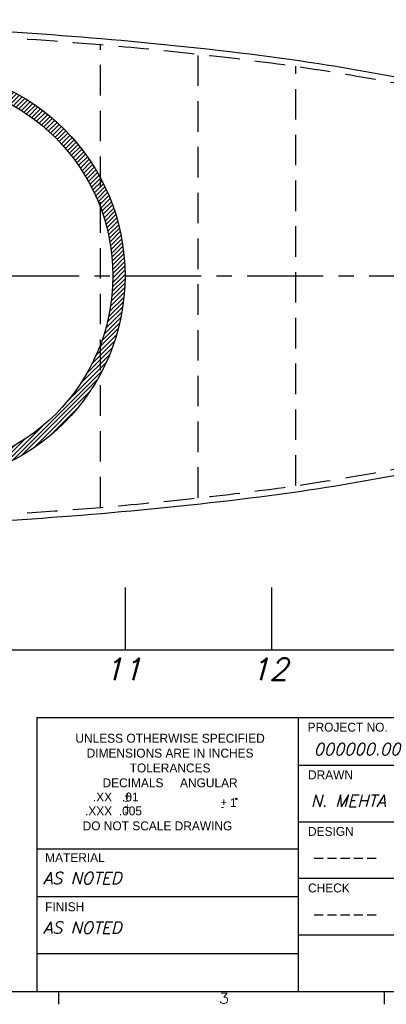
# Model space of a CAD drawing. Extents: x -156 to 25, y 5 to 135.
# Tile 6 of 14: x -18 to -3, y 5 to 46. Entities that reach past the tile are written whole.
import ezdxf
from ezdxf.enums import TextEntityAlignment as Align

# ---------------------------------------------------------------- set-up
doc = ezdxf.new("R2010")
doc.units = 0
doc.header["$LTSCALE"] = 5
doc.header["$MEASUREMENT"] = 0
doc.linetypes.add('CENTER', pattern=[2, 1.25, -0.25, 0.25, -0.25])
doc.linetypes.add('HIDDEN', pattern=[0.375, 0.25, -0.125])
for name, color, linetype in [('HULL', 7, 'CONTINUOUS'), ('SPHERES', 2, 'CONTINUOUS'), ('TTLBOX', 111, 'CONTINUOUS')]:
    doc.layers.add(name, color=color, linetype=linetype)
doc.styles.add('ENGR', font='Romans', dxfattribs={"oblique": 15})
doc.styles.add('ROMAND', font='Romand', dxfattribs={"height": 0.1})

# ---------------------------------------------------------------- blocks, each defined once
blk = doc.blocks.new('BORDER')
at = {"layer": 'TTLBOX'}
for p, q in [((-20.75, 0), (0, 0)), ((-7.7812, 0), (-7.7812, -0.125)), ((-5.1875, 0), (-5.1875, -0.125))]:
    blk.add_line(p, q, dxfattribs=at)
at = {"layer": 'TTLBOX', "style": 'ROMAND'}
blk.add_text('3', height=0.1, dxfattribs=at).set_placement((-6.4642, -0.1161), align=Align.CENTER)
blk = doc.blocks.new('BBORDER')
at = {"layer": 'TTLBOX', "xscale": 0.7619047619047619, "yscale": 0.625, "zscale": 0.7619047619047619}
blk.add_blockref('BORDER', (0, 0), dxfattribs=at)

msp = doc.modelspace()

# ---------------------------------------------------------------- hatches: boundary and pattern name
at = {"layer": 'SPHERES'}
h = msp.add_hatch(dxfattribs=at)
h.set_pattern_fill('ANSI31', color=256, style=0)
h.set_pattern_definition([(45, (-32.36013, -10.6464), (-0.08838835, 0.08838835), [])])
h.paths.add_polyline_path([(-30.873, 35.176, 1), (-13.873, 35.176, 1)])
h.paths.add_polyline_path([(-30.373, 35.176, 1), (-14.373, 35.176, 1)], flags=16)

# ---------------------------------------------------------------- linework, layer by layer
at = {"layer": 'HULL', "color": 1, "linetype": 'HIDDEN'}
for p, q in [((-14.873, 25.696), (-14.873, 44.656)), ((-10.873, 26.086), (-10.873, 44.266)), ((-6.873, 26.586), (-6.873, 43.766))]:
    msp.add_line(p, q, dxfattribs=at)
at = {"layer": 'HULL', "color": 1, "linetype": 'CENTER', "ltscale": 0.5}
msp.add_line((-83.873, 35.176), (17.194, 35.176), dxfattribs=at)
at = {"layer": 'HULL'}
for p, q in [((-13.873, 22.413), (-13.873, 19.852)), ((-7.873, 22.413), (-7.873, 19.852)), ((-79.873, 19.852), (10.127, 19.852))]:
    msp.add_line(p, q, dxfattribs=at)
for points in [[(-32.873, 45.676), (-32.556, 45.673), (-32.238, 45.669), (-29.75, 45.638), (-27.579, 45.596), (-23.238, 45.443), (-21.069, 45.337), (-16.734, 45.066), (-14.567, 44.895), (-10.244, 44.461), (-8.084, 44.211), (-4.287, 43.624), (-2.647, 43.325), (0.615, 42.627), (2.235, 42.223), (5.438, 41.283), (7.021, 40.745), (9.15, 39.919), (9.719, 39.688), (10.284, 39.447)], [(-32.873, 24.676), (-32.556, 24.679), (-32.238, 24.683), (-29.75, 24.714), (-27.579, 24.756), (-23.238, 24.909), (-21.069, 25.015), (-16.734, 25.286), (-14.567, 25.457), (-10.244, 25.891), (-8.084, 26.141), (-4.287, 26.728), (-2.647, 27.027), (0.615, 27.725), (2.235, 28.129), (5.438, 29.069), (7.021, 29.606), (9.15, 30.432), (9.719, 30.663), (10.284, 30.904)]]:
    msp.add_open_spline(points, degree=3, knots=[73.975573, 73.975573, 73.975573, 73.975573, 74.928398, 74.928398, 81.436157, 81.436157, 87.943917, 87.943917, 94.451676, 94.451676, 100.959435, 100.959435, 105.945501, 105.945501, 110.931566, 110.931566, 115.917632, 115.917632, 117.752109, 117.752109, 117.752109, 117.752109], dxfattribs=at)
at = {"layer": 'HULL', "linetype": 'HIDDEN'}
for points in [[(-32.873, 45.426), (-30.873, 45.405), (-26.871, 45.342), (-20.869, 45.09), (-15.534, 44.738), (-10.868, 44.281), (-6.861, 43.795), (-2.855, 43.124), (1.157, 42.263), (5.172, 41.134), (8.205, 40.042), (9.9, 39.34), (10.284, 39.176)], [(-32.873, 24.926), (-30.873, 24.947), (-26.871, 25.009), (-20.869, 25.262), (-15.534, 25.614), (-10.868, 26.071), (-6.861, 26.557), (-2.855, 27.228), (1.157, 28.089), (5.172, 29.218), (8.205, 30.309), (9.9, 31.011), (10.284, 31.176)]]:
    msp.add_open_spline(points, degree=3, knots=[73.978188, 73.978188, 73.978188, 73.978188, 79.979196, 85.984402, 91.998394, 96.017362, 100.048491, 104.104215, 108.197734, 112.354283, 116.605589, 117.858875, 117.858875, 117.858875, 117.858875], dxfattribs=at)
at = {"layer": 'SPHERES'}
for radius in [8.5, 8]:
    msp.add_circle((-22.373, 35.176), radius, dxfattribs=at)
at = {"layer": 'TTLBOX'}
for p, q in [((-17.487, 17.084), (23.422, 17.084)), ((-17.487, 17.084), (-17.487, 5.863)), ((-6.772, 17.084), (-6.772, 5.863)), ((-6.772, 15.136), (2.968, 15.136)), ((-6.772, 12.817), (2.968, 12.817)), ((-17.487, 11.707), (-6.772, 11.707)), ((-6.772, 10.499), (2.968, 10.499)), ((-17.487, 9.759), (-6.772, 9.759)), ((-6.772, 8.181), (2.968, 8.181)), ((-17.487, 7.422), (-6.772, 7.422)), ((-17.487, 5.863), (23.422, 5.863))]:
    msp.add_line(p, q, dxfattribs=at)
msp.add_circle((-9.317, 13.751), 0.0263, dxfattribs=at)

# ---------------------------------------------------------------- block references
at = {"layer": 'TTLBOX', "xscale": 6.75, "yscale": 6.75, "zscale": 6.75}
msp.add_blockref('BBORDER', (23.422, 5.863), dxfattribs=at)

# ---------------------------------------------------------------- texts
at = {"layer": 'HULL', "style": 'ENGR', "oblique": 15}
for s, p in [('11', (-14.733, 18.611)), ('12', (-8.733, 18.611))]:
    msp.add_text(s, height=0.9, dxfattribs=at).set_placement(p)
at = {"layer": 'TTLBOX'}
for s, height, p in [('PROJECT NO.', 0.36526, (-6.392, 16.506)), ('DRAWN', 0.3653, (-6.375, 14.555)), ('+', 0.329, (-13.897, 13.703)), ('+', 0.329, (-9.953, 13.454)), ('1', 0.365, (-9.572, 13.415)), ('.XXX  .005', 0.3653, (-15.514, 13.077)), ('+', 0.329, (-13.897, 13.236)), ('-', 0.329, (-13.897, 13.525)), ('-', 0.329, (-9.953, 13.276)), ('-', 0.329, (-13.897, 13.058)), ('DO NOT SCALE DRAWING', 0.36526, (-15.612, 12.464)), ('DESIGN', 0.3653, (-6.375, 12.237)), ('MATERIAL', 0.3653, (-17.147, 11.162)), ('CHECK', 0.3653, (-6.375, 9.919)), ('FINISH', 0.3653, (-17.147, 9.149))]:
    msp.add_text(s, height=height, dxfattribs=at).set_placement(p)
for s, height, p in [('UNLESS OTHERWISE SPECIFIED', 0.36526, (-12.028, 16.053)), ('DIMENSIONS ARE IN INCHES', 0.36526, (-12.028, 15.445)), ('TOLERANCES', 0.3653, (-12.028, 14.836)), ('DECIMALS     ANGULAR', 0.36526, (-12.028, 14.227)), ('.XX   .01', 0.3653, (-14.254, 13.648))]:
    msp.add_text(s, height=height, dxfattribs=at).set_placement(p, align=Align.CENTER)
at = {"layer": 'TTLBOX', "style": 'ENGR', "oblique": 15}
for s, p in [('000000.00', (-6.14, 15.543)), ('N. MEHTA', (-6.265, 13.427)), ('-----', (-6.265, 11.108)), ('AS NOTED', (-17.235, 10.258)), ('-----', (-6.265, 8.79)), ('AS NOTED', (-17.235, 8.233))]:
    msp.add_text(s, height=0.487, dxfattribs=at).set_placement(p)

doc.saveas('drawing.dxf')
